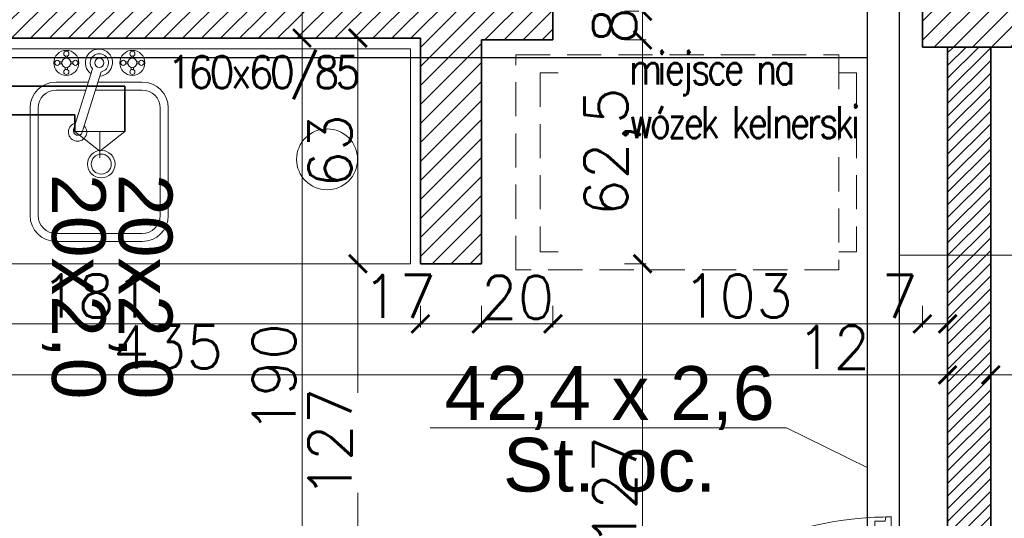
# Model space of a CAD drawing. Header units: millimetres. Extents: x -740 to 33545, y -26688 to 22494.
# Tile 108 of 256: x 9620 to 9894, y 10660 to 10800. Entities that reach past the tile are written whole.
import ezdxf
from ezdxf.lldxf.tags import DXFTag

# ---------------------------------------------------------------- set-up
doc = ezdxf.new("R2010")
doc.units = ezdxf.units.MM
doc.header["$MEASUREMENT"] = 0
doc.linetypes.add('DASHED2', pattern=[9.525, 6.35, -3.175])
doc.layers.get('Defpoints').update_dxf_attribs({"color": 252})
for name, color, linetype, lineweight in [('_IS_EKO_odwodnienie_hydrantów', 3, 'Continuous', 30), ('_IS_EKO_opis', 7, 'Continuous', 18), ('_IS_EKO_W_Ciepła', 1, 'Continuous', 35), ('_IS_EKO_W_hydrantowa', 96, 'Continuous', 30), ('_IS_EKO_W_Urzadzenia', 7, 'Continuous', 15), ('_IS_EKO_woda_zimna', 5, 'Continuous', 35), ('A_istniejące ściany', 252, 'Continuous', 35), ('A_projektowane sciany', 252, 'Continuous', 35), ('A_wyposażenie', 252, 'Continuous', 9), ('l.wypełnien', 252, 'Continuous', 5), ('wymiarowanie', 252, 'Continuous', 9)]:
    doc.layers.add(name, color=color, linetype=linetype, lineweight=lineweight)
doc.layers.add('stolarka', color=252, linetype='Continuous')
doc.layers.add('tabelki opis', color=252, linetype='Continuous')
doc.styles.add('1-100', font='simplex.shx', dxfattribs={"width": 0.8, "height": 15})
doc.styles.add('1-500', font='simplex.shx', dxfattribs={"width": 0.9, "height": 70})
doc.styles.add('Arial', font='arial.ttf')
doc.styles.add('Arial_1', font='arial.ttf')
doc.styles.add('styl2', font='simplex.shx')
tags = doc.linetypes.add('ICAD_ISO03W100', pattern=[30, 12, -18]).pattern_tags.tags
tags[6:7] = [DXFTag(74, 4), DXFTag(75, 0), DXFTag(340, '0'), DXFTag(46, 1.0), DXFTag(50, 0.0), DXFTag(44, 0.0), DXFTag(45, 0.0)]
tags[4:5] = [DXFTag(74, 4), DXFTag(75, 0), DXFTag(340, '0'), DXFTag(46, 1.0), DXFTag(50, 0.0), DXFTag(44, 0.0), DXFTag(45, 0.0)]
doc.dimstyles.new('Skala 1-50', dxfattribs={"dimtxt": 12, "dimasz": 5, "dimexe": 1, "dimexo": 1, "dimgap": 1.5, "dimtad": 1, "dimdec": 1, "dimrnd": 0.5, "dimtxsty": 'styl2', "dimblk": 'ARCHTICK', "dimcen": 5, "dimadec": 0, "dimazin": 0, "dimtfac": 1, "dimtdec": 1, "dimtmove": 1, "dimatfit": 3, "dimldrblk": 'ARCHTICK', "dimfxl": 0, "dimlwd": -1, "dimlwe": -1, "dimarcsym": 0})

# ---------------------------------------------------------------- blocks, each defined once
blk = doc.blocks.new('_ArchTick')
at = {"color": 0, "linetype": 'ByBlock', "const_width": 0.15}
blk.add_lwpolyline([(-0.5, -0.5), (0.5, 0.5)], dxfattribs=at)
blk = doc.blocks.new('*D2230')
at = {"layer": 'Defpoints', "color": 0}
for p in [(9443.47, 10717.39), (9878.23, 10718.85), (9878.23, 10700.5)]:
    blk.add_point(p, dxfattribs=at)
at = {"layer": 'wymiarowanie', "color": 0}
for p, q in [((9443.47, 10705.5), (9443.47, 10699.5)), ((9878.23, 10705.5), (9878.23, 10699.5)), ((9443.47, 10700.5), (9878.23, 10700.5))]:
    blk.add_line(p, q, dxfattribs=at)
at = {"layer": 'wymiarowanie', "color": 0, "xscale": 5, "yscale": 5, "zscale": 5, "rotation": 180}
blk.add_blockref('_ArchTick', (9443.47, 10700.5), dxfattribs=at)
at = {"layer": 'wymiarowanie', "color": 0, "xscale": 5, "yscale": 5, "zscale": 5}
blk.add_blockref('_ArchTick', (9878.23, 10700.5), dxfattribs=at)
at = {"layer": 'wymiarowanie', "color": 0, "insert": (9660.85, 10708.3), "char_height": 12, "attachment_point": 5, "style": 'styl2'}
blk.add_mtext('435', dxfattribs=at)
blk = doc.blocks.new('*D2231')
at = {"layer": 'Defpoints', "color": 0}
for p in [(9890.23, 10720.76), (9878.23, 10718.85), (9890.23, 10700.5)]:
    blk.add_point(p, dxfattribs=at)
at = {"layer": 'wymiarowanie', "color": 0}
for p, q in [((9878.23, 10705.5), (9878.23, 10699.5)), ((9890.23, 10705.5), (9890.23, 10699.5)), ((9878.23, 10700.5), (9837.11, 10700.5)), ((9878.23, 10700.5), (9890.23, 10700.5))]:
    blk.add_line(p, q, dxfattribs=at)
at = {"layer": 'wymiarowanie', "color": 0, "xscale": 5, "yscale": 5, "zscale": 5, "rotation": 180}
blk.add_blockref('_ArchTick', (9878.23, 10700.5), dxfattribs=at)
at = {"layer": 'wymiarowanie', "color": 0, "xscale": 5, "yscale": 5, "zscale": 5}
blk.add_blockref('_ArchTick', (9890.23, 10700.5), dxfattribs=at)
at = {"layer": 'wymiarowanie', "color": 0, "insert": (9846.37, 10708.15), "char_height": 12, "attachment_point": 5, "style": 'styl2'}
blk.add_mtext('12', dxfattribs=at)
blk = doc.blocks.new('*D2232')
at = {"layer": 'Defpoints', "color": 0}
for p in [(10052.23, 10727.2), (9890.23, 10720.76), (10052.23, 10700.5)]:
    blk.add_point(p, dxfattribs=at)
at = {"layer": 'wymiarowanie', "color": 0}
for p, q in [((9890.23, 10705.5), (9890.23, 10699.5)), ((10052.23, 10705.5), (10052.23, 10699.5)), ((9890.23, 10700.5), (10052.23, 10700.5))]:
    blk.add_line(p, q, dxfattribs=at)
at = {"layer": 'wymiarowanie', "color": 0, "xscale": 5, "yscale": 5, "zscale": 5, "rotation": 180}
blk.add_blockref('_ArchTick', (9890.23, 10700.5), dxfattribs=at)
at = {"layer": 'wymiarowanie', "color": 0, "xscale": 5, "yscale": 5, "zscale": 5}
blk.add_blockref('_ArchTick', (10052.23, 10700.5), dxfattribs=at)
at = {"layer": 'wymiarowanie', "color": 0, "insert": (9971.23, 10708.3), "char_height": 12, "attachment_point": 5, "style": 'styl2'}
blk.add_mtext('162', dxfattribs=at)
blk = doc.blocks.new('*D2245')
at = {"layer": 'Defpoints', "color": 0}
for p in [(9713.4, 10834.32), (9698.22, 10794.52), (9713.4, 10794.52)]:
    blk.add_point(p, dxfattribs=at)
at = {"layer": 'wymiarowanie', "color": 0}
for p, q in [((9703.22, 10834.32), (9697.22, 10834.32)), ((9698.22, 10834.32), (9698.22, 10794.52)), ((9703.22, 10794.52), (9697.22, 10794.52))]:
    blk.add_line(p, q, dxfattribs=at)
at = {"layer": 'wymiarowanie', "color": 0, "xscale": 5, "yscale": 5, "zscale": 5}
for p, rotation in [((9698.22, 10834.32), 90), ((9698.22, 10794.52), 270)]:
    blk.add_blockref('_ArchTick', p, dxfattribs=dict(at, rotation=rotation))
at = {"layer": 'wymiarowanie', "color": 0, "insert": (9690.42, 10814.42), "char_height": 12, "attachment_point": 5, "rotation": 90, "style": 'styl2'}
blk.add_mtext('40', dxfattribs=at)
blk = doc.blocks.new('*D2246')
at = {"layer": 'Defpoints', "color": 0}
for p in [(9713.4, 10794.52), (9698.22, 10604.52), (9731.23, 10604.52)]:
    blk.add_point(p, dxfattribs=at)
at = {"layer": 'wymiarowanie', "color": 0}
for p, q in [((9703.22, 10794.52), (9697.22, 10794.52)), ((9698.22, 10794.52), (9698.22, 10604.52)), ((9703.22, 10604.52), (9697.22, 10604.52))]:
    blk.add_line(p, q, dxfattribs=at)
at = {"layer": 'wymiarowanie', "color": 0, "xscale": 5, "yscale": 5, "zscale": 5}
for p, rotation in [((9698.22, 10794.52), 90), ((9698.22, 10604.52), 270)]:
    blk.add_blockref('_ArchTick', p, dxfattribs=dict(at, rotation=rotation))
at = {"layer": 'wymiarowanie', "color": 0, "insert": (9690.42, 10699.52), "char_height": 12, "attachment_point": 5, "rotation": 90, "style": 'styl2'}
blk.add_mtext('190', dxfattribs=at)
blk = doc.blocks.new('*D2558')
at = {"layer": 'Defpoints', "color": 0}
for p in [(9550.47, 10737.08), (9731.23, 10737.08), (9731.23, 10714.75)]:
    blk.add_point(p, dxfattribs=at)
at = {"layer": 'wymiarowanie', "color": 0}
for p, q in [((9550.47, 10719.75), (9550.47, 10713.75)), ((9731.23, 10719.75), (9731.23, 10713.75)), ((9550.47, 10714.75), (9731.23, 10714.75))]:
    blk.add_line(p, q, dxfattribs=at)
at = {"layer": 'wymiarowanie', "color": 0, "xscale": 5, "yscale": 5, "zscale": 5, "rotation": 180}
blk.add_blockref('_ArchTick', (9550.47, 10714.75), dxfattribs=at)
at = {"layer": 'wymiarowanie', "color": 0, "xscale": 5, "yscale": 5, "zscale": 5}
blk.add_blockref('_ArchTick', (9731.23, 10714.75), dxfattribs=at)
at = {"layer": 'wymiarowanie', "color": 0, "insert": (9640.85, 10722.55), "char_height": 12, "attachment_point": 5, "style": 'styl2'}
blk.add_mtext('181', dxfattribs=at)
blk = doc.blocks.new('*D2559')
at = {"layer": 'Defpoints', "color": 0}
for p in [(9731.23, 10737.08), (9748.23, 10736.54), (9748.23, 10714.75)]:
    blk.add_point(p, dxfattribs=at)
at = {"layer": 'wymiarowanie', "color": 0}
for p, q in [((9731.23, 10719.75), (9731.23, 10713.75)), ((9748.23, 10719.75), (9748.23, 10713.75)), ((9731.23, 10714.75), (9748.23, 10714.75))]:
    blk.add_line(p, q, dxfattribs=at)
at = {"layer": 'wymiarowanie', "color": 0, "xscale": 5, "yscale": 5, "zscale": 5, "rotation": 180}
blk.add_blockref('_ArchTick', (9731.23, 10714.75), dxfattribs=at)
at = {"layer": 'wymiarowanie', "color": 0, "xscale": 5, "yscale": 5, "zscale": 5}
blk.add_blockref('_ArchTick', (9748.23, 10714.75), dxfattribs=at)
at = {"layer": 'wymiarowanie', "color": 0, "insert": (9725.38, 10722.4), "char_height": 12, "attachment_point": 5, "style": 'styl2'}
blk.add_mtext('17', dxfattribs=at)
blk = doc.blocks.new('*D2560')
at = {"layer": 'Defpoints', "color": 0}
for p in [(9748.23, 10736.54), (9768.19, 10736.54), (9768.19, 10714.75)]:
    blk.add_point(p, dxfattribs=at)
at = {"layer": 'wymiarowanie', "color": 0}
for p, q in [((9748.23, 10719.75), (9748.23, 10713.75)), ((9768.19, 10719.75), (9768.19, 10713.75)), ((9748.23, 10714.75), (9768.19, 10714.75))]:
    blk.add_line(p, q, dxfattribs=at)
at = {"layer": 'wymiarowanie', "color": 0, "xscale": 5, "yscale": 5, "zscale": 5, "rotation": 180}
blk.add_blockref('_ArchTick', (9748.23, 10714.75), dxfattribs=at)
at = {"layer": 'wymiarowanie', "color": 0, "xscale": 5, "yscale": 5, "zscale": 5}
blk.add_blockref('_ArchTick', (9768.19, 10714.75), dxfattribs=at)
at = {"layer": 'wymiarowanie', "color": 0, "insert": (9758.32, 10722.12), "char_height": 12, "attachment_point": 5, "style": 'styl2'}
blk.add_mtext('20', dxfattribs=at)
blk = doc.blocks.new('*D2561')
at = {"layer": 'Defpoints', "color": 0}
for p in [(9768.19, 10736.54), (9871.19, 10734.54), (9871.19, 10714.75)]:
    blk.add_point(p, dxfattribs=at)
at = {"layer": 'wymiarowanie', "color": 0}
for p, q in [((9768.19, 10719.75), (9768.19, 10713.75)), ((9871.19, 10719.75), (9871.19, 10713.75)), ((9768.19, 10714.75), (9871.19, 10714.75))]:
    blk.add_line(p, q, dxfattribs=at)
at = {"layer": 'wymiarowanie', "color": 0, "xscale": 5, "yscale": 5, "zscale": 5, "rotation": 180}
blk.add_blockref('_ArchTick', (9768.19, 10714.75), dxfattribs=at)
at = {"layer": 'wymiarowanie', "color": 0, "xscale": 5, "yscale": 5, "zscale": 5}
blk.add_blockref('_ArchTick', (9871.19, 10714.75), dxfattribs=at)
at = {"layer": 'wymiarowanie', "color": 0, "insert": (9819.69, 10722.55), "char_height": 12, "attachment_point": 5, "style": 'styl2'}
blk.add_mtext('103', dxfattribs=at)
blk = doc.blocks.new('*D2562')
at = {"layer": 'Defpoints', "color": 0}
for p in [(9871.19, 10734.54), (9878.23, 10734.54), (9878.23, 10714.75)]:
    blk.add_point(p, dxfattribs=at)
at = {"layer": 'wymiarowanie', "color": 0}
for p, q in [((9871.19, 10719.75), (9871.19, 10713.75)), ((9878.23, 10719.75), (9878.23, 10713.75)), ((9871.19, 10714.75), (9878.23, 10714.75))]:
    blk.add_line(p, q, dxfattribs=at)
at = {"layer": 'wymiarowanie', "color": 0, "xscale": 5, "yscale": 5, "zscale": 5, "rotation": 180}
blk.add_blockref('_ArchTick', (9871.19, 10714.75), dxfattribs=at)
at = {"layer": 'wymiarowanie', "color": 0, "xscale": 5, "yscale": 5, "zscale": 5}
blk.add_blockref('_ArchTick', (9878.23, 10714.75), dxfattribs=at)
at = {"layer": 'wymiarowanie', "color": 0, "insert": (9864.87, 10722.4), "char_height": 12, "attachment_point": 5, "style": 'styl2'}
blk.add_mtext('7', dxfattribs=at)
blk = doc.blocks.new('*D2737')
at = {"layer": 'Defpoints', "color": 0}
for p in [(9731.23, 10794.52), (9713.8, 10731.52), (9731.23, 10731.52)]:
    blk.add_point(p, dxfattribs=at)
at = {"layer": 'wymiarowanie', "color": 0}
for p, q in [((9718.8, 10794.52), (9712.8, 10794.52)), ((9713.8, 10794.52), (9713.8, 10731.52)), ((9718.8, 10731.52), (9712.8, 10731.52))]:
    blk.add_line(p, q, dxfattribs=at)
at = {"layer": 'wymiarowanie', "color": 0, "xscale": 5, "yscale": 5, "zscale": 5}
for p, rotation in [((9713.8, 10794.52), 90), ((9713.8, 10731.52), 270)]:
    blk.add_blockref('_ArchTick', p, dxfattribs=dict(at, rotation=rotation))
at = {"layer": 'wymiarowanie', "color": 0, "insert": (9706, 10763.02), "char_height": 12, "attachment_point": 5, "rotation": 90, "style": 'styl2'}
blk.add_mtext('63', dxfattribs=at)
blk = doc.blocks.new('*D2738')
at = {"layer": 'Defpoints', "color": 0}
for p in [(9731.23, 10731.52), (9713.8, 10604.52), (9739.73, 10604.52)]:
    blk.add_point(p, dxfattribs=at)
at = {"layer": 'wymiarowanie', "color": 0}
for p, q in [((9718.8, 10731.52), (9712.8, 10731.52)), ((9713.8, 10731.52), (9713.8, 10695.5)), ((9713.8, 10604.52), (9713.8, 10667.57)), ((9718.8, 10604.52), (9712.8, 10604.52))]:
    blk.add_line(p, q, dxfattribs=at)
at = {"layer": 'wymiarowanie', "color": 0, "xscale": 5, "yscale": 5, "zscale": 5}
for p, rotation in [((9713.8, 10731.52), 90), ((9713.8, 10604.52), 270)]:
    blk.add_blockref('_ArchTick', p, dxfattribs=dict(at, rotation=rotation))
at = {"layer": 'wymiarowanie', "color": 0, "insert": (9706, 10681.54), "char_height": 12, "attachment_point": 5, "rotation": 90, "style": 'styl2'}
blk.add_mtext('127', dxfattribs=at)
blk = doc.blocks.new('*D2742')
at = {"layer": 'Defpoints', "color": 0}
for p in [(9768.19, 10801.99), (9768.19, 10793.99), (9793.17, 10793.99)]:
    blk.add_point(p, dxfattribs=at)
at = {"layer": 'wymiarowanie', "color": 0}
for p, q in [((9788.17, 10801.99), (9794.17, 10801.99)), ((9793.17, 10801.99), (9793.17, 10793.99)), ((9788.17, 10793.99), (9794.17, 10793.99))]:
    blk.add_line(p, q, dxfattribs=at)
at = {"layer": 'wymiarowanie', "color": 0, "xscale": 5, "yscale": 5, "zscale": 5}
for p, rotation in [((9793.17, 10801.99), 90), ((9793.17, 10793.99), 270)]:
    blk.add_blockref('_ArchTick', p, dxfattribs=dict(at, rotation=rotation))
at = {"layer": 'wymiarowanie', "color": 0, "insert": (9785.37, 10797.99), "char_height": 12, "attachment_point": 5, "rotation": 90, "style": 'styl2'}
blk.add_mtext('8', dxfattribs=at)
blk = doc.blocks.new('*D2743')
at = {"layer": 'Defpoints', "color": 0}
for p in [(9768.19, 10793.99), (9748.23, 10731.52), (9793.17, 10731.52)]:
    blk.add_point(p, dxfattribs=at)
at = {"layer": 'wymiarowanie', "color": 0}
for p, q in [((9788.17, 10793.99), (9794.17, 10793.99)), ((9793.17, 10793.99), (9793.17, 10731.52)), ((9788.17, 10731.52), (9794.17, 10731.52))]:
    blk.add_line(p, q, dxfattribs=at)
at = {"layer": 'wymiarowanie', "color": 0, "xscale": 5, "yscale": 5, "zscale": 5}
for p, rotation in [((9793.17, 10793.99), 90), ((9793.17, 10731.52), 270)]:
    blk.add_blockref('_ArchTick', p, dxfattribs=dict(at, rotation=rotation))
at = {"layer": 'wymiarowanie', "color": 0, "insert": (9784.82, 10762.76), "char_height": 12, "attachment_point": 5, "rotation": 90, "style": 'styl2'}
blk.add_mtext('62,5', dxfattribs=at)
blk = doc.blocks.new('*D2744')
at = {"layer": 'Defpoints', "color": 0}
for p in [(9748.23, 10731.52), (9748.23, 10604.52), (9793.17, 10604.52)]:
    blk.add_point(p, dxfattribs=at)
at = {"layer": 'wymiarowanie', "color": 0}
for p, q in [((9788.17, 10731.52), (9794.17, 10731.52)), ((9793.17, 10731.52), (9793.17, 10604.52)), ((9788.17, 10604.52), (9794.17, 10604.52))]:
    blk.add_line(p, q, dxfattribs=at)
at = {"layer": 'wymiarowanie', "color": 0, "xscale": 5, "yscale": 5, "zscale": 5}
for p, rotation in [((9793.17, 10731.52), 90), ((9793.17, 10604.52), 270)]:
    blk.add_blockref('_ArchTick', p, dxfattribs=dict(at, rotation=rotation))
at = {"layer": 'wymiarowanie', "color": 0, "insert": (9785.37, 10668.02), "char_height": 12, "attachment_point": 5, "rotation": 90, "style": 'styl2'}
blk.add_mtext('127', dxfattribs=at)

msp = doc.modelspace()

# ---------------------------------------------------------------- hatches: boundary and pattern name
at = {"layer": 'l.wypełnien'}
h = msp.add_hatch(dxfattribs=at)
h.set_pattern_fill('ANSI31', color=256, scale=30, style=0)
h.paths.add_polyline_path([(8887.19, 10284.84), (8887.19, 10539.8), (8932.19, 10539.8), (8932.19, 10402.52), (9059.57, 10402.52), (9368.19, 10402.52), (9394.23, 10402.52), (9416.72, 10402.52), (9416.72, 10359.34), (9405.31, 10359.34), (9376.25, 10359.34), (8932.19, 10359.34), (8932.19, 10284.84)])
h.paths.add_polyline_path([(9871.19, 10801.99), (9871.19, 10791.99), (9878.23, 10791.99), (9890.23, 10791.99), (10052.23, 10791.99), (10052.23, 10564.52), (10066.23, 10564.52), (10066.23, 10706), (10066.23, 10711.93), (10066.23, 10711.98), (10066.23, 10728.73), (10066.23, 10765.23), (10066.23, 10776), (10066.23, 10781.93), (10066.23, 10781.98), (10066.23, 10781.93), (10066.23, 10776), (10066.22, 10776), (10066.23, 10781.93), (10066.23, 10781.98), (10066.23, 10791.99), (10125.49, 10791.99), (10125.49, 10808.08), (10125.49, 10819.93), (10125.49, 10834.32), (10058.81, 10834.32), (9924.19, 10834.32), (9924.19, 10862.32), (9879.19, 10862.32), (9879.19, 10834.32), (9871.19, 10834.32), (9871.19, 10801.99)])
h.paths.add_polyline_path([(9570.47, 10794.52), (9731.23, 10794.52), (9731.23, 10731.52), (9748.23, 10731.52), (9748.23, 10793.99), (9768.19, 10793.99), (9768.19, 10801.99), (9781.19, 10801.99), (9781.19, 10834.32), (9769.78, 10834.32), (9645.19, 10834.32), (9645.19, 10833.52), (9604.19, 10833.52), (9570.47, 10833.52)])
h.paths.add_polyline_path([(9394.23, 10794.52), (9428.47, 10794.52), (9428.47, 10833.52), (9388.19, 10833.52), (9388.19, 10794.52), (9394.23, 10794.52)])
h.paths.add_polyline_path([(9428.47, 10794.52), (9428.47, 10833.52), (9448.47, 10833.52), (9448.47, 10794.52)])
h.paths.add_polyline_path([(9550.47, 10794.52), (9570.47, 10794.52), (9570.47, 10833.52), (9550.47, 10833.52)])
h.paths.add_polyline_path([(9368.19, 10794.52), (9388.19, 10794.52), (9388.19, 10833.52), (9368.19, 10833.52)])
h.paths.add_polyline_path([(9604.19, 10833.52), (9604.19, 10849.32), (9645.19, 10849.32), (9645.19, 10833.52)])
h.paths.add_polyline_path([(9368.19, 10422.52), (9368.19, 10402.52), (9394.23, 10402.52), (9394.23, 10422.52)])
h.paths.add_polyline_path([(9368.19, 10774.52), (9394.23, 10774.52), (9394.23, 10794.52), (9368.19, 10794.52)])
h = msp.add_hatch(dxfattribs=at)
h.set_pattern_fill('ANSI31', color=256, scale=20, style=0)
h.paths.add_polyline_path([(9636.23, 10592.52), (9636.23, 10604.52), (9443.47, 10604.52), (9443.47, 10794.52), (9431.47, 10794.52), (9431.47, 10604.52), (9394.23, 10604.52), (9394.23, 10592.52)])
h.paths.add_polyline_path([(9864.23, 10552.52), (9864.23, 10564.52), (9878.23, 10564.52), (9878.23, 10791.99), (9890.23, 10791.99), (9890.23, 10564.52), (9900.23, 10564.52), (9900.23, 10552.52)])
h.paths.add_polyline_path([(9731.23, 10604.52), (9731.23, 10592.52), (9736.23, 10592.52), (9736.23, 10516.52), (9748.23, 10516.52), (9748.23, 10552.52), (9762.23, 10552.52), (9762.23, 10564.52), (9748.23, 10564.52), (9748.23, 10604.52)])
h.paths.add_polyline_path([(9368.19, 10604.52), (9368.19, 10592.52), (9394.23, 10592.52), (9394.23, 10604.52)])
h.paths.add_polyline_path([(9748.23, 10402.52), (9748.23, 10414.52), (9736.23, 10414.52), (9736.23, 10402.52)])

# ---------------------------------------------------------------- linework, layer by layer
at = {"layer": '_IS_EKO_odwodnienie_hydrantów'}
msp.add_line((9864.75, 10832.53), (9864.75, 10546.1), dxfattribs=at)
at = {"layer": '_IS_EKO_opis'}
for p, q in [((10008.89, 10733.94, -18208.61), (9864.75, 10733.94)), ((9733.95, 10685.74), (9833.34, 10685.74)), ((9833.34, 10685.74), (9855.77, 10674.67))]:
    msp.add_line(p, q, dxfattribs=at)
at = {"layer": '_IS_EKO_W_Ciepła'}
msp.add_line((9634.85, 10773.05), (9528.47, 10773.05), dxfattribs=at)
at = {"layer": '_IS_EKO_W_Ciepła', "linetype": 'ByBlock'}
msp.add_line((9634.85, 10768.46), (9634.85, 10773.05), dxfattribs=at)
at = {"layer": '_IS_EKO_W_hydrantowa'}
for p, q in [((9855.79, 10817.51), (9855.77, 10789.05)), ((8964.19, 10789.05), (9855.77, 10789.05)), ((9855.77, 10789.05), (9855.77, 10538.08, -8))]:
    msp.add_line(p, q, dxfattribs=at)
at = {"layer": '_IS_EKO_W_Urzadzenia'}
for p, q in [((9634.85, 10768.46), (9648.85, 10768.46)), ((9634.85, 10768.46), (9641.85, 10762.92)), ((9641.85, 10762.92), (9648.85, 10768.46)), ((9641.85, 10768.44), (9641.85, 10761.07))]:
    msp.add_line(p, q, dxfattribs=at)
at = {"layer": '_IS_EKO_woda_zimna'}
msp.add_line((9648.85, 10781.05), (9536.47, 10781.05), dxfattribs=at)
at = {"layer": '_IS_EKO_woda_zimna', "linetype": 'ByBlock'}
msp.add_line((9648.85, 10768.46), (9648.85, 10781.05), dxfattribs=at)
at = {"layer": 'A_istniejące ściany'}
for p, q in [((9768.19, 10793.99), (9748.23, 10793.99)), ((10052.23, 10791.99), (9871.19, 10791.99)), ((9731.23, 10731.52), (9748.23, 10731.52))]:
    msp.add_line(p, q, dxfattribs=at)
for points in [[(9871.19, 10834.32), (9871.19, 10791.99)], [(9731.23, 10794.52), (9550.47, 10794.52)]]:
    msp.add_lwpolyline(points, dxfattribs=at)
at = {"layer": 'A_istniejące ściany', "ltscale": 15}
for points in [[(9768.19, 10793.99), (9768.19, 10801.99)], [(9731.23, 10794.52), (9731.23, 10731.52)], [(9748.23, 10731.52), (9748.23, 10793.99)]]:
    msp.add_lwpolyline(points, dxfattribs=at)
at = {"layer": 'A_projektowane sciany'}
for p, q in [((9878.23, 10564.52), (9878.23, 10791.99)), ((9890.23, 10564.52), (9890.23, 10791.99))]:
    msp.add_line(p, q, dxfattribs=at)
at = {"layer": 'A_wyposażenie', "linetype": 'Continuous', "lineweight": 9}
for p, q in [((9632.19, 10788.81), (9632.19, 10789.49)), ((9632.19, 10788.81), (9632.19, 10789.49)), ((9632.83, 10788.8), (9632.83, 10789.49)), ((9632.83, 10788.8), (9632.83, 10789.49)), ((9650.61, 10788.81), (9650.61, 10789.49)), ((9650.61, 10788.81), (9650.61, 10789.49)), ((9651.24, 10788.8), (9651.24, 10789.49)), ((9651.24, 10788.8), (9651.24, 10789.49)), ((9631.29, 10787.91), (9630.6, 10787.91)), ((9631.29, 10787.91), (9630.6, 10787.91)), ((9631.28, 10787.27), (9630.6, 10787.27)), ((9631.28, 10787.27), (9630.6, 10787.27)), ((9632.19, 10786.37), (9632.19, 10785.68)), ((9632.19, 10786.37), (9632.19, 10785.68)), ((9632.83, 10786.36), (9632.83, 10785.68)), ((9632.83, 10786.36), (9632.83, 10785.68)), ((9633.73, 10787.91), (9634.41, 10787.91)), ((9633.73, 10787.91), (9634.41, 10787.91)), ((9633.73, 10787.27), (9634.41, 10787.27)), ((9633.73, 10787.27), (9634.41, 10787.27)), ((9649.71, 10787.91), (9649.02, 10787.91)), ((9649.71, 10787.91), (9649.02, 10787.91)), ((9649.7, 10787.27), (9649.02, 10787.27)), ((9649.7, 10787.27), (9649.02, 10787.27)), ((9650.61, 10786.37), (9650.61, 10785.68)), ((9650.61, 10786.37), (9650.61, 10785.68)), ((9651.24, 10786.36), (9651.24, 10785.68)), ((9651.24, 10786.36), (9651.24, 10785.68)), ((9652.14, 10787.27), (9652.83, 10787.27)), ((9652.14, 10787.27), (9652.83, 10787.27)), ((9652.15, 10787.91), (9652.83, 10787.91)), ((9652.15, 10787.91), (9652.83, 10787.91)), ((9634.54, 10769.02), (9639.85, 10785.88)), ((9634.54, 10769.02), (9639.85, 10785.88)), ((9642.27, 10785.11), (9636.97, 10768.26)), ((9642.27, 10785.11), (9636.97, 10768.26))]:
    msp.add_line(p, q, dxfattribs=at)
at = {"layer": 'A_wyposażenie', "linetype": 'DASHED2', "ltscale": 1.5}
for p, q in [((9764.61, 10784.81), (9764.61, 10734.81)), ((9764.61, 10784.81), (9764.61, 10734.81)), ((9852.86, 10784.81), (9852.86, 10734.81)), ((9852.86, 10784.81), (9852.86, 10734.81))]:
    msp.add_line(p, q, dxfattribs=at)
at = {"layer": 'A_wyposażenie', "ltscale": 7}
for p, q in [((9769.61, 10784.81), (9764.61, 10784.81)), ((9769.61, 10784.81), (9764.61, 10784.81)), ((9847.86, 10784.81), (9852.86, 10784.81)), ((9847.86, 10784.81), (9852.86, 10784.81)), ((9764.61, 10734.81), (9769.61, 10734.81)), ((9764.61, 10734.81), (9769.61, 10734.81)), ((9847.86, 10734.81), (9852.86, 10734.81)), ((9847.86, 10734.81), (9852.86, 10734.81))]:
    msp.add_line(p, q, dxfattribs=at)
at = {"layer": 'A_wyposażenie', "lineweight": 13}
for p, q in [((9629.67, 10782.23), (9638.7, 10782.23)), ((9629.67, 10782.23), (9638.7, 10782.23)), ((9641.36, 10782.23), (9653.67, 10782.23)), ((9641.36, 10782.23), (9653.67, 10782.23)), ((9629.67, 10779.99), (9637.99, 10779.99)), ((9629.67, 10779.99), (9637.99, 10779.99)), ((9640.66, 10779.99), (9653.67, 10779.99)), ((9640.66, 10779.99), (9653.67, 10779.99)), ((9622.42, 10744.99), (9622.42, 10774.99)), ((9622.42, 10744.99), (9622.42, 10774.99)), ((9624.67, 10744.99), (9624.67, 10774.99)), ((9624.67, 10744.99), (9624.67, 10774.99)), ((9658.67, 10774.99), (9658.67, 10744.99)), ((9658.67, 10774.99), (9658.67, 10744.99)), ((9660.91, 10774.99), (9660.91, 10744.99)), ((9660.91, 10774.99), (9660.91, 10744.99)), ((9653.67, 10739.99), (9629.67, 10739.99)), ((9653.67, 10739.99), (9629.67, 10739.99)), ((9653.67, 10737.74), (9629.67, 10737.74)), ((9653.67, 10737.74), (9629.67, 10737.74))]:
    msp.add_line(p, q, dxfattribs=at)
at = {"layer": 'A_wyposażenie', "ltscale": 0.1}
msp.add_lwpolyline([(9711.16, 10731.52), (9728.47, 10731.52), (9728.47, 10791.52), (9613.47, 10791.52), (9613.47, 10731.52), (9711.16, 10731.52)], dxfattribs=at)
at = {"layer": 'A_wyposażenie', "linetype": 'DASHED2', "ltscale": 1.5}
msp.add_lwpolyline([(9847.86, 10789.81), (9847.86, 10729.81), (9757.86, 10729.81), (9757.86, 10789.81), (9847.86, 10789.81)], dxfattribs=at)
msp.add_lwpolyline([(9847.86, 10789.81), (9847.86, 10729.81), (9757.86, 10729.81), (9757.86, 10789.81), (9847.86, 10789.81)], dxfattribs=at)
at = {"layer": 'A_wyposażenie', "linetype": 'Continuous', "lineweight": 9}
for centre, radius in [((9632.51, 10787.59), 3.49), ((9632.51, 10787.59), 3.49), ((9632.51, 10787.59), 1.27), ((9632.51, 10787.59), 1.27), ((9632.51, 10790.13), 0.71), ((9632.51, 10790.13), 0.71), ((9641.72, 10787.59), 1.27), ((9641.72, 10787.59), 1.27), ((9650.92, 10787.59), 3.49), ((9650.92, 10787.59), 3.49), ((9650.92, 10787.59), 1.27), ((9650.92, 10787.59), 1.27), ((9650.92, 10790.13), 0.71), ((9650.92, 10790.13), 0.71), ((9629.97, 10787.59), 0.71), ((9629.97, 10787.59), 0.71), ((9635.05, 10787.59), 0.71), ((9635.05, 10787.59), 0.71), ((9648.38, 10787.59), 0.71), ((9648.38, 10787.59), 0.71), ((9653.46, 10787.59), 0.71), ((9653.46, 10787.59), 0.71), ((9632.51, 10785.05), 0.71), ((9632.51, 10785.05), 0.71), ((9650.92, 10785.05), 0.71), ((9650.92, 10785.05), 0.71)]:
    msp.add_circle(centre, radius, dxfattribs=at)
at = {"layer": 'A_wyposażenie', "ltscale": 0.1}
msp.add_circle((9705.22, 10760.66), 8.5, dxfattribs=at)
at = {"layer": 'A_wyposażenie', "lineweight": 13}
for radius in [3.85, 3.85, 2.79, 2.79]:
    msp.add_circle((9642.25, 10759.33), radius, dxfattribs=at)
at = {"layer": 'A_wyposażenie', "linetype": 'Continuous', "lineweight": 9}
for centre, radius, start, end in [((9641.59, 10787.65), 3.79, 274.4411, 235.2067), ((9641.59, 10787.65), 3.79, 274.4411, 235.2067), ((9641.72, 10787.59), 2.54, 282.7843, 222.1966), ((9641.72, 10787.59), 2.54, 282.7843, 222.1966), ((9635.64, 10768.28), 2.56, 102.3042, 42.7752), ((9635.64, 10768.28), 2.56, 102.3042, 42.7752), ((9635.76, 10768.64), 1.27, 162.5397, 342.5397), ((9635.76, 10768.64), 1.27, 162.5397, 342.5397)]:
    msp.add_arc(centre, radius, start, end, dxfattribs=at)
at = {"layer": 'A_wyposażenie', "lineweight": 13}
for centre, radius, start, end in [((9629.67, 10774.99), 7.25, 90, 180), ((9629.67, 10774.99), 7.25, 90, 180), ((9653.67, 10774.99), 7.25, 0, 90), ((9653.67, 10774.99), 7.25, 0, 90), ((9629.67, 10774.99), 5, 90, 180), ((9629.67, 10774.99), 5, 90, 180), ((9653.67, 10774.99), 5, 0, 90), ((9653.67, 10774.99), 5, 0, 90), ((9629.67, 10744.99), 7.25, 180, 270), ((9629.67, 10744.99), 7.25, 180, 270), ((9629.67, 10744.99), 5, 180, 270), ((9629.67, 10744.99), 5, 180, 270), ((9653.67, 10744.99), 5, 270, 0), ((9653.67, 10744.99), 7.25, 270, 0), ((9653.67, 10744.99), 5, 270, 0), ((9653.67, 10744.99), 7.25, 270, 0)]:
    msp.add_arc(centre, radius, start, end, dxfattribs=at)
at = {"layer": 'stolarka', "lineweight": 9}
msp.add_lwpolyline([(9859.69, 10565.1), (9862.48, 10565.1), (9862.48, 10660.87), (9860.97, 10660.85), (9860.79, 10659.71), (9857.95, 10659.71), (9857.95, 10567.4), (9859.69, 10567.4), (9859.69, 10565.1)], dxfattribs=at)
at = {"layer": 'stolarka', "linetype": 'ICAD_ISO03W100', "lineweight": 13, "ltscale": 0.3}
msp.add_arc((9862.48, 10565.1), 95.77, 89.9469, 179.9997, dxfattribs=at)

# ---------------------------------------------------------------- texts
at = {"layer": '_IS_EKO_opis', "color": 1, "insert": (9643.49, 10756.56), "char_height": 15, "width": 58.847, "attachment_point": 1, "rotation": 270, "style": 'Arial'}
msp.add_mtext('20x2,0', dxfattribs=at)
at = {"layer": '_IS_EKO_opis', "color": 5, "insert": (9662.1, 10756.56), "char_height": 15, "width": 58.847, "attachment_point": 1, "rotation": 270, "style": 'Arial'}
msp.add_mtext('20x2,0', dxfattribs=at)
at = {"layer": '_IS_EKO_opis', "linetype": 'ByBlock', "insert": (9783.96, 10702.95, 18208.61), "char_height": 15, "width": 112.237, "attachment_point": 2, "line_spacing_factor": 0.8, "style": 'Arial_1'}
msp.add_mtext('42,4 x 2,6 St. oc.', dxfattribs=at)
at = {"layer": 'A_wyposażenie', "ltscale": 2, "insert": (9660.63, 10789.48), "char_height": 9, "width": 105.0162, "attachment_point": 1, "rotation": 0.0042, "style": '1-500'}
msp.add_mtext('{\\T0.85;160x60/85}', dxfattribs=at)
at = {"layer": 'A_wyposażenie', "ltscale": 0.15, "insert": (9789.45, 10778.53), "char_height": 9, "width": 263.1314, "attachment_point": 4, "style": '1-100'}
msp.add_mtext('{\\T0.8;miejsce na\\Pwózek kelnerski}', dxfattribs=at)
at = {"layer": 'tabelki opis', "insert": (9077.83, 10751.41), "char_height": 10.24, "width": 164.736, "attachment_point": 1}
msp.add_mtext('\\pi51.43296;{\\fCentury Gothic|b0|i1|c238|p34;KUCHNIA}', dxfattribs=at)
at = {"layer": 'wymiarowanie', "char_height": 12, "width": 621.5287, "attachment_point": 1}
for s, insert in [('\\pi621.52874;{\\fCentury Gothic|b0|i0|c238|p34;}\\P{\\fCentury Gothic|b0|i0|c238|p34;Daszek szklany systemowy o wym. 200 x 120 cm wykonany ze szkła }{\\fCentury Gothic|b0|i0|c238|p34;bezpiecznego 6.6.3 ESG/VSG}\\P{\\fCentury Gothic|b0|i0|c238|p34;mocowany na wspornikach w konstrukcji stalowej }\\P{\\fCentury Gothic|b0|i0|c238|p34;ocynkowancy i malowanych proszkowo w kolorze RAL 7016}', (2065.54, 10895.53)), ('\\pi202.60874;{\\fCentury Gothic|b0|i0|c238|p34;Pokrycie dachowe projektowana blachodachówka}\\P\\pi470.78474;{\\fCentury Gothic|b0|i0|c238|p34;w kolorze RAL 7016}', (5416.61, 10685.24))]:
    msp.add_mtext(s, dxfattribs=dict(at, insert=insert))

# ---------------------------------------------------------------- dimensions: what is measured, and where the dimension line sits
at = {"layer": 'wymiarowanie'}
for base, p1, p2, picture, middle in [((9698.22, 10794.52), (9713.4, 10834.32), (9713.4, 10794.52), '*D2245', (9690.42, 10814.42)), ((9698.22, 10604.52), (9713.4, 10794.52), (9731.23, 10604.52), '*D2246', (9690.42, 10699.52)), ((9713.8, 10731.52), (9731.23, 10794.52), (9731.23, 10731.52), '*D2737', (9706, 10763.02)), ((9793.17, 10731.52), (9768.19, 10793.99), (9748.23, 10731.52), '*D2743', (9784.82, 10762.76)), ((9793.17, 10604.52), (9748.23, 10731.52), (9748.23, 10604.52), '*D2744', (9785.37, 10668.02))]:
    dim = msp.add_linear_dim(base=base, p1=p1, p2=p2, angle=90, dimstyle='Skala 1-50', dxfattribs=at)
    dim.commit()
    dim.dimension.update_dxf_attribs({"geometry": picture, "text_midpoint": middle})
for base, p1, p2, picture, middle in [((9793.17, 10793.99), (9768.19, 10801.99), (9768.19, 10793.99), '*D2742', (9793.17, 10797.99)), ((9713.8, 10604.52), (9731.23, 10731.52), (9739.73, 10604.52), '*D2738', (9713.8, 10681.54))]:
    dim = msp.add_linear_dim(base=base, p1=p1, p2=p2, angle=90, dimstyle='Skala 1-50', dxfattribs=at)
    dim.commit()
    dim.dimension.update_dxf_attribs({"geometry": picture, "text_midpoint": middle, "dimtype": 160})
for base, p1, p2, picture, middle in [((9731.23, 10714.75), (9550.47, 10737.08), (9731.23, 10737.08), '*D2558', (9640.85, 10722.55)), ((9871.19, 10714.75), (9768.19, 10736.54), (9871.19, 10734.54), '*D2561', (9819.69, 10722.55)), ((10052.23, 10700.5), (9890.23, 10720.76), (10052.23, 10727.2), '*D2232', (9971.23, 10708.3)), ((9878.23, 10700.5), (9443.47, 10717.39), (9878.23, 10718.85), '*D2230', (9660.85, 10708.3))]:
    dim = msp.add_linear_dim(base=base, p1=p1, p2=p2, dimstyle='Skala 1-50', dxfattribs=at)
    dim.commit()
    dim.dimension.update_dxf_attribs({"geometry": picture, "text_midpoint": middle})
for base, p1, p2, picture, middle in [((9748.23, 10714.75), (9731.23, 10737.08), (9748.23, 10736.54), '*D2559', (9725.38, 10714.75)), ((9768.19, 10714.75), (9748.23, 10736.54), (9768.19, 10736.54), '*D2560', (9758.32, 10714.32)), ((9878.23, 10714.75), (9871.19, 10734.54), (9878.23, 10734.54), '*D2562', (9864.87, 10714.75)), ((9890.23, 10700.5), (9878.23, 10718.85), (9890.23, 10720.76), '*D2231', (9846.37, 10700.5))]:
    dim = msp.add_linear_dim(base=base, p1=p1, p2=p2, dimstyle='Skala 1-50', dxfattribs=at)
    dim.commit()
    dim.dimension.update_dxf_attribs({"geometry": picture, "text_midpoint": middle, "dimtype": 160})

doc.saveas('drawing.dxf')
